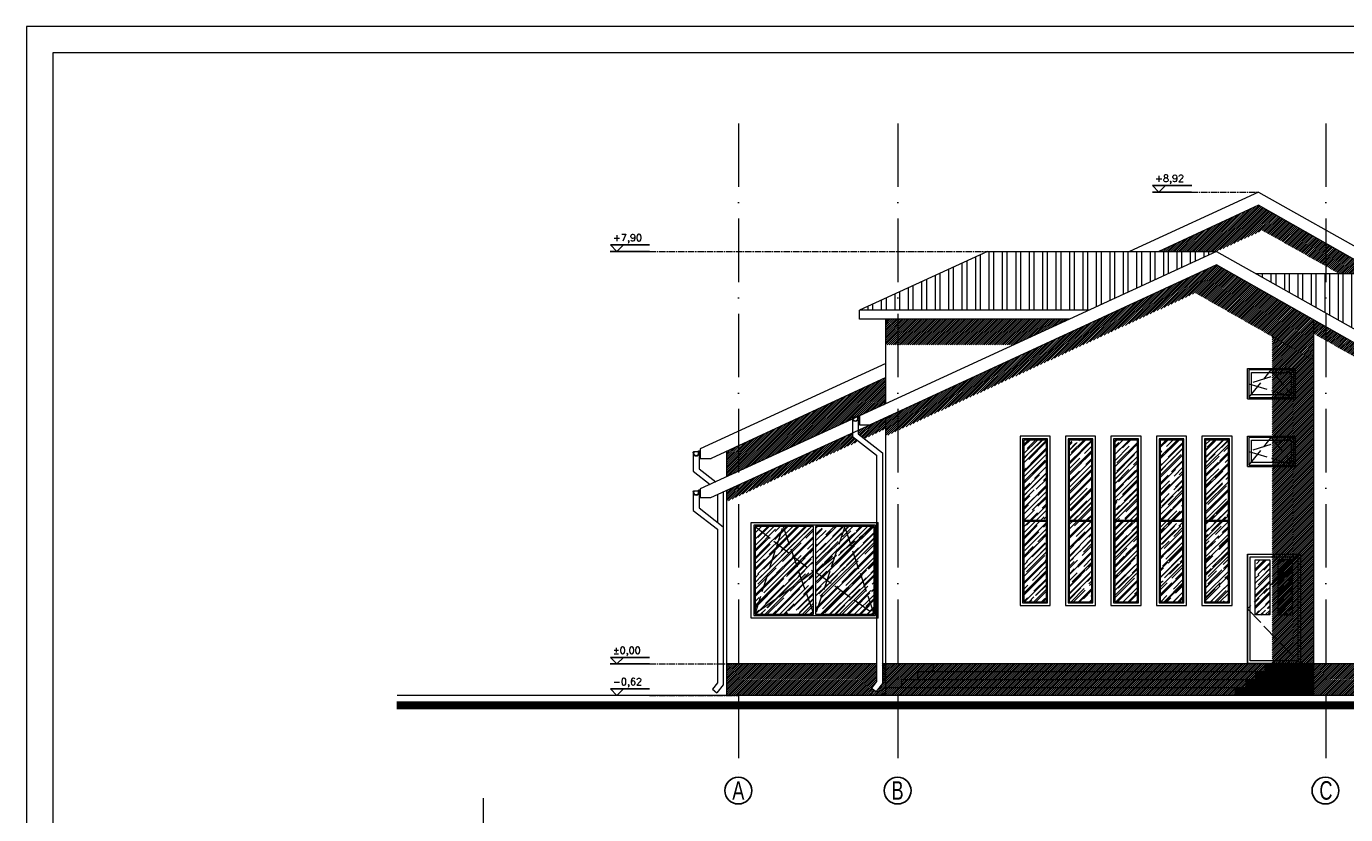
# Model space of a CAD drawing. Header units: millimetres. Extents: x -37273 to 136949, y -1495242345 to -598.
# Tile 35 of 44: x 66688 to 69182, y -12389 to -10898. Entities that reach past the tile are written whole.
import ezdxf

# ---------------------------------------------------------------- set-up
doc = ezdxf.new("R2010")
doc.units = ezdxf.units.MM
for name, pattern in [('ACAD_ISO02W100', [15, 12, -3]), ('ACAD_ISO10W100', [18, 12, -3, 0, -3]), ('HIDDEN', [9.525, 6.35, -3.175])]:
    doc.linetypes.add(name, pattern=pattern)
for name, color, linetype in [('cień1', 250, 'Continuous'), ('okna 1', 251, 'Continuous'), ('OPISY', 4, 'Continuous')]:
    doc.layers.add(name, color=color, linetype=linetype)
for name, color, linetype, lineweight in [('DIM', 15, 'Continuous', 5), ('urządzenia', 252, 'Continuous', 0), ('wymiarowannie', 253, 'Continuous', 5), ('ściany', 190, 'Continuous', 25)]:
    doc.layers.add(name, color=color, linetype=linetype, lineweight=lineweight)
doc.styles.add('op2', font='arial.ttf')
doc.styles.add('ROMANS', font='romans.shx')

# ---------------------------------------------------------------- blocks, each defined once
blk = doc.blocks.new('rynna150')
for p, q in [((-16.5, -6.9), (-16.5, -5.7)), ((-16.5, -5.7), (-16, -5.7)), ((-16, -6.9), (-16, -5.7)), ((-15.8, -6.9), (-16, -6.9)), ((-15.8, -5.7), (-15.8, -6.9)), ((-15.6, -6.9), (-15.6, -5.7)), ((-15.6, -9.4), (-15.6, -7)), ((-14.5, -6.2), (-15.3, -5.5)), ((-15.1, -6.9), (-15, -7)), ((-3.1, -4.7), (-14.5, -4.7)), ((-3.1, -2.1), (-3.1, -9.1)), ((-2, -8.6), (-2.8, -9.3)), ((-2, -5), (-1.2, -4.3)), ((-1.5, -5.8), (-1.5, -5.8)), ((-1, -6.9), (-1, -4.5)), ((-1, -7), (-1, -9.4)), ((-0.7, -4.5), (-0.7, -6.5)), ((-0.7, -6.5), (-0.6, -6.5)), ((-0.6, -7.5), (-0.6, -0.8)), ((0, -6.9), (0, -0.5))]:
    blk.add_line(p, q)
at = {"linetype": 'HIDDEN', "ltscale": 0.05}
for p, q in [((-16, -6.4), (-16.5, -6.4)), ((-16, -6.6), (-16.5, -6.6)), ((-0.6, -5.5), (0, -5.5)), ((-0.6, -5.8), (0, -5.8))]:
    blk.add_line(p, q, dxfattribs=at)
for centre, radius, start, end in [((-16.5, -6.5), 0.318, 90, 270), ((-8.3, -6.9), 8.26, 180, 0), ((-14.9, -5.7), 1.05, 291.9996, 180), ((-8.3, -6.9), 7.7, 180, 0), ((-14.9, -5.7), 0.891, 288.0434, 180), ((-14.9, -5.7), 0.648, 308.41, 180), ((-8.3, -6.9), 7.29, 180, 0), ((-2.4, -9.1), 0.648, 180, 51.59), ((-1.6, -4.5), 1.05, 0, 248.0004), ((-1.6, -4.5), 0.891, 0, 251.9566), ((-1.6, -4.5), 0.648, 0, 231.59), ((0.2, -5.1), 0.318, 270, 90)]:
    blk.add_arc(centre, radius, start, end)
for points in [[(-14.6, -6.5), (-14.9, -6.7), (-15.1, -6.9)], [(-14.5, -6.7), (-14.7, -6.8), (-15, -7)], [(-2, -5.5), (-1.8, -5.6), (-1.6, -5.8)], [(-1.9, -5.4), (-1.7, -5.5), (-1.5, -5.8)]]:
    blk.add_spline(points, degree=3)

msp = doc.modelspace()

# ---------------------------------------------------------------- hatches: boundary and pattern name
at = {"layer": 'cień1', "ltscale": 3}
h = msp.add_hatch(dxfattribs=at)
h.set_pattern_fill('ANSI31', color=250, scale=0.8)
h.set_pattern_definition([(45, (107183.5712, -12333.2307), (-1.79605122, 1.79605122), [])])
h.paths.add_polyline_path([(69563.44, -11587.53), (69843.94, -11745.46), (69843.94, -11706.34), (69563.44, -11546.87)])
h.paths.add_polyline_path([(68938.44, -11324.14), (68829.18, -11324.14), (68975.46, -11256.48), (69024.94, -11284.34), (68938.45, -11324.14)])
h.paths.add_polyline_path([(69067.35, -11264.82), (69144.94, -11308.93), (69144.94, -11351.9), (69024.94, -11284.34)])
h.paths.add_polyline_path([(69144.94, -11308.93), (69244.75, -11365.67), (69169.4, -11365.67), (69144.94, -11351.9)])
h.paths.add_polyline_path([(68975.46, -11256.48), (69024.94, -11284.34), (69067.35, -11264.82), (69018.04, -11236.78)])
h.paths.add_polyline_path([(69843.94, -11706.34), (69843.94, -11745.46), (69866.44, -11758.13), (69866.44, -11719.13)])
h = msp.add_hatch(dxfattribs=at)
h.set_pattern_fill('ANSI31', color=250, scale=0.8)
h.set_pattern_definition([(45, (106690.331, -12305.5537), (-1.79605122, 1.79605122), [])])
h.paths.add_polyline_path([(68335.94, -11662.84), (68335.94, -11627.83), (68864.44, -11383.37), (68898.39, -11402.68)])
h.paths.add_polyline_path([(69144.94, -11492.52), (69540.94, -11717.66), (69540.94, -11691.69), (69144.94, -11466.55)])
h.paths.add_polyline_path([(68898.39, -11402.68), (68947.21, -11380.1), (69122.44, -11479.73), (69122.44, -11530.06)])
h.paths.add_polyline_path([(68947.21, -11380.1), (68972.4, -11368.45), (69122.44, -11453.75), (69122.44, -11479.73)])
h.paths.add_polyline_path([(68864.44, -11383.37), (68913.25, -11360.79), (68947.21, -11380.1), (68898.39, -11402.68)])
h.paths.add_polyline_path([(68913.25, -11360.79), (68938.44, -11349.14), (68972.4, -11368.45), (68947.21, -11380.1)])
h.paths.add_polyline_path([(69540.94, -11717.66), (69563.44, -11730.45), (69563.44, -11704.48), (69540.94, -11691.69)])
h.paths.add_polyline_path([(69122.44, -11479.73), (69144.94, -11492.52), (69144.94, -11466.55), (69122.44, -11453.75)])
h = msp.add_hatch(dxfattribs=at)
h.set_pattern_fill('ANSI31', color=250, scale=0.8)
h.set_pattern_definition([(45, (106667.831, -12054.9802), (-1.79605122, 1.79605122), [])])
h.paths.add_polyline_path([(68335.94, -11451.98), (68660.67, -11451.98), (68554.72, -11500.73), (68335.94, -11500.73)])
h.paths.add_polyline_path([(68313.44, -11451.98), (68313.44, -11500.77), (68335.94, -11500.77), (68335.94, -11451.98)])
h = msp.add_hatch(dxfattribs=at)
h.set_pattern_fill('ANSI31', color=250, scale=0.8)
h.set_pattern_definition([(45, (107326.9334, -12738.8822), (-1.79605122, 1.79605122), [])])
h.paths.add_polyline_path([(69043.36, -11483.88), (69043.36, -12103.78), (69029.16, -12103.78), (69029.16, -12118.78), (69011.33, -12118.78), (69011.33, -12133.78), (68992.78, -12133.78), (68992.78, -12148.78), (68972.55, -12148.78), (68972.55, -12163.78), (69122.44, -12163.78), (69122.44, -11530.64)])
h = msp.add_hatch(dxfattribs=at)
h.set_pattern_fill('ANSI31', color=250, scale=0.8)
h.set_pattern_definition([(45, (106366.831, -12325.3975), (-1.79605122, 1.79605122), [])])
h.paths.add_polyline_path([(68034.94, -11691.52), (68313.44, -11562.7), (68313.44, -11611.77), (68263.44, -11634.78), (68263.46, -11634.78), (68261.56, -11635.65), (68261.56, -11634.47), (68261.15, -11634.7), (68261.15, -11635.84), (68257.57, -11637.49), (68251.15, -11637.49, 0.5443082), (68250.07, -11638.17), (68249.66, -11638.17), (68249.66, -11638.54), (68249.66, -11638.54, 1), (68249.66, -11639), (68249.66, -11639), (68249.66, -11639.09, 0.0811146), (68249.97, -11640.99), (68034.94, -11739.94)])
h.paths.add_polyline_path([(68012.44, -11701.93), (68034.94, -11691.52), (68034.94, -11739.94), (68012.44, -11750.3)])
h = msp.add_hatch(dxfattribs=at)
h.set_pattern_fill('ANSI31', color=250, scale=0.8)
h.set_pattern_definition([(45, (106366.831, -12372.3184), (-1.79605122, 1.79605122), [])])
h.paths.add_polyline_path([(68034.94, -11786.93), (68034.94, -11765.76), (68249.96, -11667.43), (68249.96, -11673.97), (68261.77, -11683.2)])
h.paths.add_polyline_path([(68260.96, -11669.17), (68260.96, -11662.4), (68283.61, -11652.04), (68313.44, -11638.24), (68313.44, -11659.57), (68272.58, -11678.26)])
h.paths.add_polyline_path([(68012.44, -11797.22), (68012.44, -11776.04), (68034.94, -11765.76), (68034.94, -11786.93)])
h = msp.add_hatch(dxfattribs=at)
h.set_pattern_fill('ANSI31', color=250, scale=0.8)
h.set_pattern_definition([(45, (106667.831, -12248.3487), (-1.79605122, 1.79605122), [])])
h.paths.add_polyline_path([(68313.44, -11638.24), (68335.94, -11627.83), (68335.94, -11662.84), (68313.44, -11673.25), (68313.44, -11638.24)])
h = msp.add_hatch(dxfattribs=at)
h.set_pattern_fill('ANSI31', color=251, scale=0.8)
h.set_pattern_definition([(45, (106366.831, -12738.8822), (-1.79605122, 1.79605122), [])])
h.paths.add_polyline_path([(68034.94, -12163.78), (68034.94, -12103.78), (68295.68, -12103.78), (68295.68, -12137.71), (68286.25, -12149.9), (68294.94, -12156.63), (68306.68, -12141.46), (68306.68, -12103.78), (68313.44, -12103.78), (68313.44, -12163.78)])
h.paths.add_polyline_path([(68012.44, -12163.78), (68012.44, -12103.78), (68034.94, -12103.78), (68034.94, -12163.78)])
h = msp.add_hatch(dxfattribs=at)
h.set_pattern_fill('ANSI31', color=251, scale=0.8)
h.set_pattern_definition([(45, (106667.831, -12738.8822), (-1.79605122, 1.79605122), [])])
h.paths.add_polyline_path([(68335.94, -12163.78), (68335.94, -12148.78), (68343.44, -12148.78), (69122.44, -12148.78), (69122.44, -12163.78)])
h.paths.add_polyline_path([(68343.44, -12148.78), (68343.44, -12133.78), (68373.44, -12133.78), (69122.44, -12133.78), (69122.44, -12148.78)])
h.paths.add_polyline_path([(68373.44, -12133.78), (68373.44, -12118.78), (68403.44, -12118.78), (69122.44, -12118.78), (69122.44, -12133.78)])
h.paths.add_polyline_path([(68403.44, -12118.78), (68403.44, -12103.78), (69122.44, -12103.78), (69122.44, -12118.78)])
h.paths.add_polyline_path([(68335.94, -12148.78), (68335.94, -12103.78), (68403.44, -12103.78), (68403.44, -12118.78), (68373.44, -12118.78), (68373.44, -12133.78), (68343.44, -12133.78), (68343.44, -12148.78)])
h.paths.add_polyline_path([(68313.44, -12103.78), (68335.94, -12103.78), (68335.94, -12148.78), (68313.44, -12148.78)])
h.paths.add_polyline_path([(68313.44, -12163.78), (68335.94, -12163.78), (68335.94, -12148.78), (68313.44, -12148.78)])
h = msp.add_hatch(dxfattribs=at)
h.set_pattern_fill('ANSI31', color=251, scale=0.8)
h.set_pattern_definition([(45, (107476.831, -12738.8822), (-1.79605122, 1.79605122), [])])
h.paths.add_polyline_path([(69144.94, -12163.78), (69144.94, -12103.78), (69540.94, -12103.78), (69540.94, -12163.78)])
h.paths.add_polyline_path([(69563.44, -12163.78), (69563.44, -12103.78), (69569.54, -12103.78), (69569.54, -12141.46), (69581.27, -12156.63), (69589.97, -12149.9), (69580.54, -12137.71), (69580.54, -12103.78), (69843.94, -12103.78), (69843.94, -12163.78)])
h.paths.add_polyline_path([(69843.94, -12163.78), (69843.94, -12103.78), (69866.44, -12103.78), (69866.44, -12163.78)])
h.paths.add_polyline_path([(69540.94, -12163.78), (69540.94, -12103.78), (69563.44, -12103.78), (69563.44, -12163.78)])
h.paths.add_polyline_path([(69122.44, -12163.78), (69122.44, -12103.78), (69144.94, -12103.78), (69144.94, -12163.78)])
at = {"layer": 'okna 1'}
h = msp.add_hatch(dxfattribs=at)
h.set_pattern_fill('AR-RROOF', color=251, scale=0.49, angle=45)
h.set_pattern_definition([(45, (103132.379, -12561.882), (10.560781, 28.162083), [186.69, -24.892, 62.23, -12.446]), (45, (103139.683, -12545.777), (-20.505517, 2.904215), [37.338, -4.10718, 74.676, -9.3345]), (45, (103129.2985, -12550.001), (39.866949, 51.6598214), [99.568, -17.4244, 49.784, -12.446])])
h.paths.add_polyline_path([(68573.84, -11986.78), (68616.84, -11986.78), (68616.84, -11680.78), (68573.84, -11680.78)])
h.paths.add_polyline_path([(68745.84, -11986.78), (68788.84, -11986.78), (68788.84, -11680.78), (68745.84, -11680.78)])
h.paths.add_polyline_path([(68917.84, -11986.78), (68960.84, -11986.78), (68960.84, -11680.78), (68917.84, -11680.78)])
h.paths.add_polyline_path([(68659.84, -11986.78), (68702.84, -11986.78), (68702.84, -11680.78), (68659.84, -11680.78)])
h.paths.add_polyline_path([(68831.84, -11986.78), (68874.84, -11986.78), (68874.84, -11680.78), (68831.84, -11680.78)])
h = msp.add_hatch(dxfattribs=at)
h.set_pattern_fill('AR-RROOF', color=251, scale=0.49, angle=45)
h.set_pattern_definition([(45, (102624.484, -12585.382), (10.560781, 28.162083), [186.69, -24.892, 62.23, -12.446]), (45, (102631.789, -12569.277), (-20.505517, 2.904215), [37.338, -4.10718, 74.676, -9.3345]), (45, (102621.404, -12573.501), (39.866949, 51.6598214), [99.568, -17.4244, 49.784, -12.446])])
h.paths.add_polyline_path([(68065.94, -12010.28), (68108.31, -11877.27), (68138.38, -11900.68), (68154.23, -11946.35)])
h.paths.add_polyline_path([(68201.8, -11945.76), (68216.14, -11902.49), (68246.89, -11878.56), (68290.94, -12010.28)])
h.paths.add_polyline_path([(68246.89, -11878.56), (68290.94, -12010.28), (68290.94, -11904.28), (68290.94, -11844.28)])
h.paths.add_polyline_path([(68180.41, -12010.28), (68290.94, -12010.28), (68201.8, -11945.76)])
h.paths.add_polyline_path([(68065.94, -12010.28), (68176.41, -12010.28), (68154.23, -11946.35)])
h.paths.add_polyline_path([(68065.94, -12010.28), (68108.31, -11877.27), (68065.94, -11844.28), (68065.94, -11904.28)])
h.paths.add_polyline_path([(68118.82, -11844.28), (68176.41, -11844.28), (68176.41, -11930.28), (68138.38, -11900.68)])
h.paths.add_polyline_path([(68180.41, -11930.28), (68180.41, -11844.28), (68235.43, -11844.28), (68216.14, -11902.49)])
h.paths.add_polyline_path([(68246.89, -11878.56), (68290.94, -11844.28), (68235.43, -11844.28)])
h.paths.add_polyline_path([(68216.14, -11902.49), (68246.89, -11878.56), (68235.43, -11844.28)])
h.paths.add_polyline_path([(68154.23, -11946.35), (68176.41, -12010.28), (68176.41, -11930.28)])
h.paths.add_polyline_path([(68108.31, -11877.27), (68118.82, -11844.28), (68065.94, -11844.28)])
h.paths.add_polyline_path([(68154.23, -11946.35), (68176.41, -11930.28), (68138.38, -11900.68)])
h.paths.add_polyline_path([(68180.41, -12010.28), (68201.8, -11945.76), (68180.41, -11930.28)])
h.paths.add_polyline_path([(68108.31, -11877.27), (68138.38, -11900.68), (68118.82, -11844.28)])
h.paths.add_polyline_path([(68201.8, -11945.76), (68216.14, -11902.49), (68180.41, -11930.28)])
h = msp.add_hatch(dxfattribs=at)
h.set_pattern_fill('AR-RROOF', color=251, scale=0.49, angle=45)
h.set_pattern_definition([(45, (103570.096, -12586.876), (10.560781, 28.162083), [186.69, -24.892, 62.23, -12.446]), (45, (103577.4, -12570.771), (-20.505517, 2.904215), [37.338, -4.10718, 74.676, -9.3345]), (45, (103567.015, -12574.9956), (39.866949, 51.6598214), [99.568, -17.4244, 49.784, -12.446])])
h.paths.add_polyline_path([(69011.56, -11907.48), (69039.27, -11907.48), (69039.27, -12011.78), (69011.56, -12011.78)])
h.paths.add_polyline_path([(69082.12, -11907.48), (69054.4, -11907.48), (69054.4, -12011.78), (69082.12, -12011.78)])
at = {"layer": 'wymiarowannie', "lineweight": 13, "ltscale": 3}
h = msp.add_hatch(dxfattribs=at)
h.set_pattern_fill('STEEL', color=252, scale=8, angle=45)
h.set_pattern_definition([(90, (68263.444, -11476.91), (-25.4, 2e-15), []), (90, (68254.464, -11467.93), (-25.4, 2e-15), [])])
h.paths.add_polyline_path([(68335.94, -11435.38), (68335.94, -11402.01), (68505.15, -11324.14), (68938.44, -11324.14), (68696.74, -11435.38)])
h.paths.add_polyline_path([(69144.94, -11440.41), (69144.94, -11365.67), (69415.88, -11365.67), (69540.94, -11436.09), (69540.94, -11476.91), (69209.77, -11476.91)])
h.paths.add_polyline_path([(69012.21, -11365.67), (69144.94, -11440.41), (69144.94, -11365.67)])
h.paths.add_polyline_path([(68263.44, -11435.38), (68335.94, -11435.38), (68335.94, -11402.01)])

# ---------------------------------------------------------------- linework, layer by layer
at = {"layer": 'DIM', "ltscale": 0.1}
for points in [[(66688.33, -13868.36), (72614.65, -13868.36), (72614.65, -10898.36), (66688.33, -10898.36)], [(66738.33, -13818.36), (72564.65, -13818.36), (72564.65, -10948.36), (66738.33, -10948.36)]]:
    msp.add_lwpolyline(points, close=True, dxfattribs=at)
at = {"layer": 'OPISY', "color": 4}
for p, q in [((68891.2, -11211.78), (68817.04, -11211.78)), ((68891.43, -11199.44), (68817.27, -11199.44)), ((68817.27, -11199.44), (68829.62, -11211.78)), ((68841.97, -11199.44), (68829.62, -11211.78)), ((67866.61, -11311.79), (67792.46, -11311.79)), ((67792.46, -11311.79), (67804.81, -11324.14)), ((67817.15, -11311.79), (67804.81, -11324.14)), ((67866.38, -11324.14), (67792.22, -11324.14)), ((67866.61, -12092.05), (67792.46, -12092.05)), ((67792.46, -12092.05), (67804.81, -12104.4)), ((67817.15, -12092.05), (67804.81, -12104.4)), ((67866.38, -12104.4), (67792.22, -12104.4)), ((67866.61, -12151.44), (67792.46, -12151.44)), ((67792.46, -12151.44), (67804.81, -12163.78)), ((67817.15, -12151.44), (67804.81, -12163.78))]:
    msp.add_line(p, q, dxfattribs=at)
at = {"layer": 'urządzenia', "linetype": 'ACAD_ISO10W100'}
for p, q in [((68891.2, -11211.78), (69018.04, -11211.78)), ((67866.38, -11324.14), (68536.56, -11324.14)), ((67866.38, -12104.4), (68035.85, -12104.4)), ((67866.38, -12163.78), (68035.85, -12163.78))]:
    msp.add_line(p, q, dxfattribs=at)
at = {"layer": 'wymiarowannie', "color": 251, "linetype": 'ACAD_ISO10W100', "lineweight": 13, "ltscale": 10}
for p, q in [((68034.94, -11081.82), (68034.94, -12318.49)), ((68335.94, -11081.82), (68335.94, -12318.49)), ((69144.94, -11081.82), (69144.94, -12318.49)), ((67552.83, -13672.37), (67552.83, -12358.07))]:
    msp.add_line(p, q, dxfattribs=at)
at = {"layer": 'wymiarowannie', "color": 5, "lineweight": 13, "ltscale": 3}
for p, q in [((69018.04, -11211.78), (68773.9, -11324.14)), ((69018.04, -11211.78), (69291.37, -11365.67)), ((69018.04, -11236.78), (68829.18, -11324.14)), ((69244.75, -11365.67), (69018.04, -11236.78)), ((68505.15, -11324.14), (68263.44, -11435.38)), ((68505.15, -11324.14), (68938.44, -11324.14)), ((69012.21, -11365.67), (69415.88, -11365.67)), ((68263.44, -11451.98), (68263.44, -11435.38)), ((68696.74, -11435.38), (68263.44, -11435.38)), ((68660.67, -11451.98), (68263.44, -11451.98)), ((68313.44, -11564.14), (68313.44, -11451.98)), ((68313.44, -11536.05), (67962.46, -11697.57)), ((68313.44, -11611.77), (68313.44, -11527.18)), ((68996.84, -11602.75), (68996.84, -11545.75)), ((68996.84, -11545.75), (69086.84, -11545.75)), ((69086.84, -11545.75), (69086.84, -11602.75)), ((68313.44, -11562.7), (67982.95, -11715.58)), ((69084.34, -11548.25), (68999.34, -11548.25)), ((68999.34, -11548.25), (68999.34, -11600.25)), ((69004.34, -11553.25), (69079.34, -11553.25)), ((69004.34, -11595.25), (69004.34, -11553.25)), ((69079.34, -11553.25), (69079.34, -11595.25)), ((69084.34, -11600.25), (69084.34, -11548.25)), ((69079.34, -11595.25), (69004.34, -11595.25)), ((68996.84, -11602.75), (69086.84, -11602.75)), ((68999.34, -11600.25), (69084.34, -11600.25)), ((68996.84, -11730.78), (68996.84, -11673.78)), ((68996.84, -11673.78), (69086.84, -11673.78)), ((69084.34, -11676.28), (68999.34, -11676.28)), ((68999.34, -11676.28), (68999.34, -11728.28)), ((69004.34, -11681.28), (69079.34, -11681.28)), ((69004.34, -11723.28), (69004.34, -11681.28)), ((69079.34, -11681.28), (69079.34, -11723.28)), ((69084.34, -11728.28), (69084.34, -11676.28)), ((69086.84, -11673.78), (69086.84, -11730.78)), ((67962.46, -11697.57), (67962.44, -11715.58)), ((67962.44, -11715.58), (67982.95, -11715.58)), ((68012.44, -11750.3), (68012.44, -11701.93)), ((68996.84, -11730.78), (69086.84, -11730.78)), ((68999.34, -11728.28), (69084.34, -11728.28)), ((69079.34, -11723.28), (69004.34, -11723.28)), ((68012.44, -12163.78), (68012.44, -11776.04)), ((68058.44, -12017.78), (68058.44, -11836.78)), ((68058.44, -11836.78), (68298.44, -11836.78)), ((68063.44, -11841.78), (68063.44, -12012.78)), ((68293.44, -11841.78), (68063.44, -11841.78)), ((68065.94, -11844.28), (68065.94, -11904.28)), ((68176.41, -11844.28), (68065.94, -11844.28)), ((68176.41, -12010.28), (68176.41, -11844.28)), ((68290.94, -11844.28), (68180.41, -11844.28)), ((68180.41, -11844.28), (68180.41, -12010.28)), ((68290.94, -11904.28), (68290.94, -11844.28)), ((68293.44, -12012.78), (68293.44, -11841.78)), ((68298.44, -12017.78), (68298.44, -11836.78)), ((68616.84, -11832.78), (68573.84, -11832.78)), ((68616.84, -11834.78), (68573.84, -11834.78)), ((68702.84, -11832.78), (68659.84, -11832.78)), ((68702.84, -11834.78), (68659.84, -11834.78)), ((68788.84, -11832.78), (68745.84, -11832.78)), ((68788.84, -11834.78), (68745.84, -11834.78)), ((68874.84, -11832.78), (68831.84, -11832.78)), ((68874.84, -11834.78), (68831.84, -11834.78)), ((68960.84, -11832.78), (68917.84, -11832.78)), ((68960.84, -11834.78), (68917.84, -11834.78)), ((68065.94, -11904.28), (68065.94, -12010.28)), ((68290.94, -12010.28), (68290.94, -11904.28)), ((68996.84, -11896.95), (69096.84, -11896.95)), ((68996.84, -11896.95), (68996.84, -12103.78)), ((69096.84, -11896.95), (69096.84, -12103.78)), ((68298.44, -12017.78), (68058.44, -12017.78)), ((68063.44, -12012.78), (68293.44, -12012.78)), ((68065.94, -12010.28), (68176.41, -12010.28)), ((68180.41, -12010.28), (68290.94, -12010.28)), ((68403.44, -12118.78), (69122.44, -12118.78)), ((69096.84, -12103.78), (68996.84, -12103.78)), ((68373.44, -12133.78), (69122.44, -12133.78)), ((68343.44, -12148.78), (69122.44, -12148.78))]:
    msp.add_line(p, q, dxfattribs=at)
at = {"layer": 'wymiarowannie', "color": 7, "lineweight": 13, "ltscale": 3}
for p, q in [((68938.44, -11324.14), (68263.44, -11634.78)), ((68938.44, -11324.14), (69613.43, -11704.18)), ((68938.44, -11349.14), (68283.61, -11652.04)), ((69593.28, -11721.44), (68938.44, -11349.14)), ((69122.44, -12163.78), (69122.44, -11453.75)), ((68313.44, -12163.78), (68313.44, -11638.24))]:
    msp.add_line(p, q, dxfattribs=at)
at = {"layer": 'wymiarowannie', "color": 252, "linetype": 'ACAD_ISO02W100', "lineweight": 13, "ltscale": 3}
for p, q in [((68065.94, -11844.28), (68176.41, -11930.28)), ((68065.94, -12010.28), (68118.82, -11844.28)), ((68118.82, -11844.28), (68176.41, -12010.28)), ((68290.94, -11844.28), (68180.41, -11930.28)), ((68235.43, -11844.28), (68180.41, -12010.28)), ((68290.94, -12010.28), (68235.43, -11844.28)), ((68176.41, -11930.28), (68065.94, -12010.28)), ((68180.41, -11930.28), (68290.94, -12010.28))]:
    msp.add_line(p, q, dxfattribs=at)
at = {"layer": 'wymiarowannie', "color": 252, "lineweight": 13, "ltscale": 3}
for p, q in [((68012.44, -12103.78), (68295.68, -12103.78)), ((68306.68, -12103.78), (69569.54, -12103.78)), ((67985.25, -12152.26), (67993.94, -12158.99)), ((68286.25, -12149.9), (68294.94, -12156.63))]:
    msp.add_line(p, q, dxfattribs=at)
at = {"layer": 'wymiarowannie', "color": 0, "lineweight": 13, "ltscale": 3}
msp.add_line((71543.16, -12163.78), (67389.1, -12163.78), dxfattribs=at)
at = {"layer": 'wymiarowannie', "color": 252, "linetype": 'ACAD_ISO02W100', "lineweight": 13, "ltscale": 3}
for points in [[(69084.34, -11548.25), (68999.34, -11574.25), (69084.34, -11600.25)], [(68999.34, -11600.25), (69041.84, -11548.25), (69084.34, -11600.25)], [(69084.34, -11676.28), (68999.34, -11702.28), (69084.34, -11728.28)], [(68999.34, -11728.28), (69041.84, -11676.28), (69084.34, -11728.28)], [(69096.84, -11896.95), (68996.84, -12000.37), (69096.84, -12103.78)]]:
    msp.add_lwpolyline(points, dxfattribs=at)
at = {"layer": 'wymiarowannie', "color": 5, "lineweight": 13, "ltscale": 3}
for points in [[(68263.46, -11634.78), (67962.46, -11773.3), (67962.44, -11789.69), (67982.61, -11789.69), (68283.61, -11652.04)], [(68566.84, -11993.78), (68623.84, -11993.78), (68623.84, -11673.78), (68566.84, -11673.78), (68566.84, -11993.78)], [(68652.84, -11993.78), (68709.84, -11993.78), (68709.84, -11673.78), (68652.84, -11673.78), (68652.84, -11993.78)], [(68738.84, -11993.78), (68795.84, -11993.78), (68795.84, -11673.78), (68738.84, -11673.78), (68738.84, -11993.78)], [(68824.84, -11993.78), (68881.84, -11993.78), (68881.84, -11673.78), (68824.84, -11673.78), (68824.84, -11993.78)], [(68910.84, -11993.78), (68967.84, -11993.78), (68967.84, -11673.78), (68910.84, -11673.78), (68910.84, -11993.78)], [(68313.44, -12163.78), (68313.44, -12148.78), (68343.44, -12148.78), (68343.44, -12133.78), (68373.44, -12133.78), (68373.44, -12118.78), (68403.44, -12118.78), (68403.44, -12103.78), (69122.44, -12103.78)]]:
    msp.add_lwpolyline(points, dxfattribs=at)
at = {"layer": 'wymiarowannie', "color": 252, "lineweight": 13, "ltscale": 3}
for points in [[(68249.96, -11641.7), (68249.96, -11673.97), (68295.68, -11709.71), (68295.68, -12137.71), (68286.25, -12149.9)], [(68260.96, -11641.7), (68260.96, -11669.17), (68306.68, -11704.92), (68306.68, -12141.46), (68294.94, -12156.63)], [(67948.96, -11707.57), (67948.96, -11739.84), (67980.91, -11764.81)], [(67959.96, -11707.57), (67959.96, -11735.04), (67991.69, -11759.85)], [(67948.96, -11781.58), (67948.96, -11813.84), (67994.68, -11849.58), (67994.68, -12140.07), (67985.25, -12152.26)], [(67959.96, -11781.58), (67959.96, -11809.04), (68005.68, -11844.79), (68005.68, -12143.83), (67993.94, -12158.99)], [(67994.68, -11784.17), (67994.68, -11836.19)], [(68005.68, -11779.14), (68005.68, -11844.79)]]:
    msp.add_lwpolyline(points, dxfattribs=at)
at = {"layer": 'wymiarowannie', "color": 7, "lineweight": 13, "ltscale": 3}
msp.add_lwpolyline([(68263.46, -11634.78), (68263.44, -11652.04), (68283.61, -11652.04)], dxfattribs=at)
at = {"layer": 'wymiarowannie', "color": 5, "lineweight": 13, "ltscale": 3}
for points in [[(68571.84, -11988.78), (68618.84, -11988.78), (68618.84, -11678.78), (68571.84, -11678.78)], [(68573.84, -11986.78), (68616.84, -11986.78), (68616.84, -11680.78), (68573.84, -11680.78)], [(68657.84, -11988.78), (68704.84, -11988.78), (68704.84, -11678.78), (68657.84, -11678.78)], [(68659.84, -11986.78), (68702.84, -11986.78), (68702.84, -11680.78), (68659.84, -11680.78)], [(68743.84, -11988.78), (68790.84, -11988.78), (68790.84, -11678.78), (68743.84, -11678.78)], [(68745.84, -11986.78), (68788.84, -11986.78), (68788.84, -11680.78), (68745.84, -11680.78)], [(68829.84, -11988.78), (68876.84, -11988.78), (68876.84, -11678.78), (68829.84, -11678.78)], [(68831.84, -11986.78), (68874.84, -11986.78), (68874.84, -11680.78), (68831.84, -11680.78)], [(68915.84, -11988.78), (68962.84, -11988.78), (68962.84, -11678.78), (68915.84, -11678.78)], [(68917.84, -11986.78), (68960.84, -11986.78), (68960.84, -11680.78), (68917.84, -11680.78)], [(69096.84, -12103.78), (68996.84, -12103.78), (68996.84, -11896.95), (69096.84, -11896.95)], [(69091.84, -12098.78), (69001.84, -12098.78), (69001.84, -11901.95), (69091.84, -11901.95)], [(69011.56, -11907.48), (69039.27, -11907.48), (69039.27, -12011.78), (69011.56, -12011.78)], [(69082.12, -11907.48), (69054.4, -11907.48), (69054.4, -12011.78), (69082.12, -12011.78)]]:
    msp.add_lwpolyline(points, close=True, dxfattribs=at)
at = {"layer": 'wymiarowannie', "color": 252, "lineweight": 13, "ltscale": 3, "const_width": 15}
msp.add_lwpolyline([(67388.67, -12182.71), (71552.59, -12182.71)], dxfattribs=at)
at = {"layer": 'ściany', "color": 5, "ltscale": 100}
for centre in [(68034.37, -12343.88), (68335.37, -12343.88), (69144.37, -12343.88)]:
    msp.add_circle(centre, 25.39, dxfattribs=at)

# ---------------------------------------------------------------- block references
at = {"layer": 'wymiarowannie', "color": 252, "lineweight": 13, "ltscale": 3, "xscale": 0.7200000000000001, "yscale": 0.7200000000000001, "zscale": 0.7200000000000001}
for p in [(68261.56, -11634.09), (67960.56, -11699.96), (67960.56, -11773.96)]:
    msp.add_blockref('rynna150', p, dxfattribs=at)

# ---------------------------------------------------------------- texts
at = {"layer": 'OPISY', "color": 4, "style": 'ROMANS'}
for s, p in [('+8,92', (68822.16, -11192.59)), ('+7,90', (67797.34, -11304.94)), ('%%P0,00', (67797.34, -12085.2)), ('-0,62', (67797.34, -12144.59))]:
    msp.add_text(s, height=13.328, dxfattribs=at).set_placement(p)
at = {"layer": 'OPISY', "color": 4, "ltscale": 3, "style": 'op2', "width": 0.7}
for s, p in [('A', (68022.91, -12361.16)), ('B', (68323.91, -12361.16)), ('C', (69132.91, -12361.16))]:
    msp.add_text(s, height=35, dxfattribs=at).set_placement(p)

doc.saveas('drawing.dxf')
